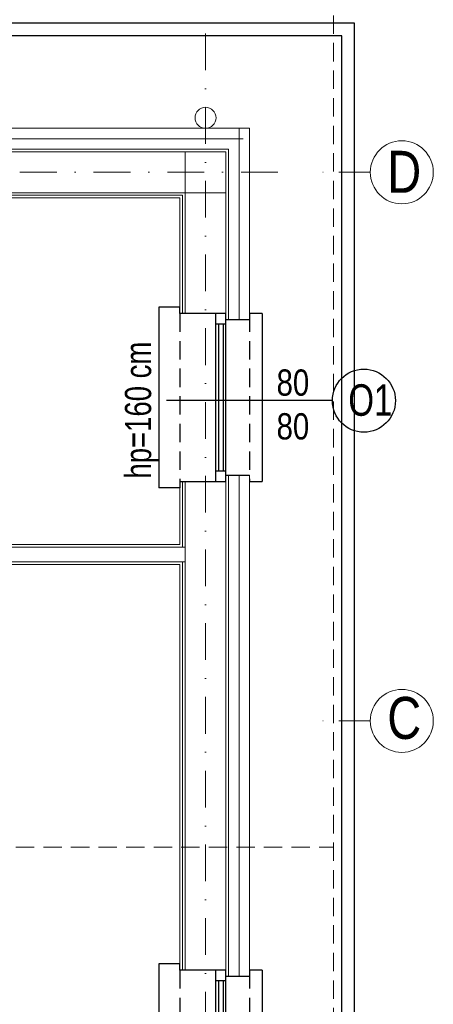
# Model space of a CAD drawing. Header units: inches. Extents: x 67073 to 287261, y -76160 to 48412.
# Tile 37 of 117: x 82163 to 82360, y -41623 to -41154. Entities that reach past the tile are written whole.
import ezdxf

# ---------------------------------------------------------------- set-up
doc = ezdxf.new("R2010")
doc.units = ezdxf.units.IN
doc.header["$MEASUREMENT"] = 0
doc.linetypes.add('DASHDOT', pattern=[1, 0.5, -0.25, 0, -0.25])
doc.linetypes.add('HIDDEN', pattern=[0.375, 0.25, -0.125])
for name, color, linetype, lineweight in [('p-- ocieplenie-w.zew', 77, 'Continuous', 0), ('p--dach', 2, 'Continuous', 30), ('p--dach-rura spustowa', 2, 'Continuous', 0), ('p--osie konstr', 1, 'DASHDOT', 15), ('p--osie konstr.-NR', 1, 'DASHDOT', 15), ('p--płyta GK', 2, 'Continuous', 0), ('p--ściana GK', 62, 'Continuous', 0), ('p--ściana szkielet', 3, 'Continuous', 0)]:
    doc.layers.add(name, color=color, linetype=linetype, lineweight=lineweight)
for name, color, linetype in [('p--obrzeże bet.', 252, 'Continuous'), ('p--okna', 251, 'Continuous'), ('p--opis okna', 181, 'Continuous')]:
    doc.layers.add(name, color=color, linetype=linetype)
doc.styles.add('1-50', font='arial.ttf', dxfattribs={"width": 0.75, "height": 12.5})
doc.styles.get("Standard").update_dxf_attribs({"font": 'ARIAL.TTF', "width": 0.75})
doc.linetypes.add('BATTING', pattern='A,0.0001,-0.1,[134,ltypeshp.shx,S=0.1,R=0,X=-0.1,Y=0],-0.2,[134,ltypeshp.shx,S=0.1,R=180,X=0.1,Y=0],-0.1', length=0.4001)

# ---------------------------------------------------------------- blocks, each defined once
blk = doc.blocks.new('okno-150-33.15')
at = {"linetype": 'Continuous', "ltscale": 35}
for p, q in [((-3, 10), (153, 10)), ((0, -39.15), (150, -39.15))]:
    blk.add_line(p, q, dxfattribs=at)
for p, q in [((-3, 0), (-3, 10)), ((153, 0), (153, 10)), ((0, 0), (-3, 0)), ((0, -21.95), (0, 0)), ((150, 0), (150, -21.95)), ((150, 0), (153, 0)), ((0, -21.95), (0, -16.95)), ((0, -16.95), (5, -16.95)), ((5, -16.95), (145, -16.95)), ((5, -16.95), (5, -21.95)), ((5, -18.45), (72.5, -18.45)), ((72.5, -21.95), (72.5, -16.95)), ((77.5, -16.95), (77.5, -21.95)), ((77.5, -18.45), (145, -18.45)), ((145, -21.95), (145, -16.95)), ((145, -16.95), (150, -16.95)), ((150, -16.95), (150, -21.95)), ((5, -21.95), (0, -21.95)), ((3, -33.15), (3, -21.95)), ((5, -20.61), (72.5, -20.61)), ((145, -21.95), (5, -21.95)), ((77.5, -20.61), (145, -20.61)), ((150, -21.95), (145, -21.95)), ((147, -21.95), (147, -33.15)), ((0, -39.15), (0, -33.15)), ((150, -33.15), (150, -39.15))]:
    blk.add_line(p, q)
at = {"linetype": 'HIDDEN', "ltscale": 35}
for p, q in [((0, 0), (150, 0)), ((0, -33.15), (150, -33.15))]:
    blk.add_line(p, q, dxfattribs=at)
blk = doc.blocks.new('okno-80-33.15')
at = {"linetype": 'Continuous', "ltscale": 35}
for p, q in [((-3, 10), (83, 10)), ((0, -39.15), (80, -39.15))]:
    blk.add_line(p, q, dxfattribs=at)
for p, q in [((-3, 0), (-3, 10)), ((83, 0), (83, 10)), ((0, 0), (-3, 0)), ((0, -21.95), (0, 0)), ((80, 0), (80, -21.95)), ((80, 0), (83, 0)), ((0, -21.95), (0, -16.95)), ((0, -16.95), (5, -16.95)), ((5, -16.95), (75, -16.95)), ((5, -16.95), (5, -21.95)), ((5, -18.45), (75, -18.45)), ((75, -21.95), (75, -16.95)), ((75, -16.95), (80, -16.95)), ((80, -16.95), (80, -21.95)), ((5, -21.95), (0, -21.95)), ((3, -33.15), (3, -21.95)), ((5, -20.61), (75, -20.61)), ((75, -21.95), (5, -21.95)), ((80, -21.95), (75, -21.95)), ((77, -21.95), (77, -33.15)), ((0, -39.15), (0, -33.15)), ((80, -33.15), (80, -39.15))]:
    blk.add_line(p, q)
at = {"linetype": 'HIDDEN', "ltscale": 35}
for p, q in [((0, 0), (80, 0)), ((0, -33.15), (80, -33.15))]:
    blk.add_line(p, q, dxfattribs=at)

msp = doc.modelspace()

# ---------------------------------------------------------------- linework, layer by layer
at = {"layer": 'p-- ocieplenie-w.zew', "color": 0, "linetype": 'BATTING', "ltscale": 2}
for p, q in [((82267.609, -41296.946), (82267.609, -41205.796)), ((81781.959, -41210.796), (82269.609, -41210.796)), ((82267.609, -41609.546), (82267.609, -41370.946))]:
    msp.add_line(p, q, dxfattribs=at)
at = {"layer": 'p--dach', "color": 0, "linetype": 'HIDDEN', "lineweight": 20, "ltscale": 35}
msp.add_line((81032.609, -41547.996), (82312.609, -41547.996), dxfattribs=at)
msp.add_lwpolyline([(81032.609, -41125.796), (82312.609, -41125.796), (82312.609, -41970.196), (81032.609, -41970.196)], close=True, dxfattribs=at)
at = {"layer": 'p--dach-rura spustowa', "color": 0, "linetype": 'Continuous', "lineweight": 0, "ltscale": 75}
msp.add_circle((82251.659, -41200.796), 5, dxfattribs=at)
at = {"layer": 'p--obrzeże bet.', "color": 0, "linetype": 'Continuous', "ltscale": 35}
for points in [[(81869.209, -41940.196), (82322.609, -41940.196), (82322.609, -41155.796), (81022.609, -41155.796), (81022.609, -41946.196), (81476.009, -41946.196)], [(81863.209, -41934.196), (82316.609, -41934.196), (82316.609, -41161.796), (81028.609, -41161.796), (81028.609, -41940.196), (81482.009, -41940.196)]]:
    msp.add_lwpolyline(points, dxfattribs=at)
at = {"layer": 'p--opis okna', "color": 0}
msp.add_line((82312.089, -41335.446), (82233.128, -41335.446), dxfattribs=at)
msp.add_circle((82327.089, -41335.446), 15, dxfattribs=at)
at = {"layer": 'p--osie konstr', "color": 0, "linetype": 'DASHDOT', "ltscale": 35}
for p, q in [((82251.659, -41915.196), (82251.659, -41155.796)), ((81040.094, -41226.741), (82290.409, -41226.741))]:
    msp.add_line(p, q, dxfattribs=at)
at = {"layer": 'p--osie konstr.-NR', "color": 0, "linetype": 'DASHDOT', "ltscale": 30}
for p, q in [((82330.123, -41226.746), (82305.123, -41226.746)), ((82330.123, -41487.896), (82305.123, -41487.896))]:
    msp.add_line(p, q, dxfattribs=at)
at = {"layer": 'p--osie konstr.-NR', "color": 0, "linetype": 'Continuous', "ltscale": 35}
for centre in [(82345.123, -41226.746), (82345.123, -41487.896)]:
    msp.add_circle(centre, 15, dxfattribs=at)
at = {"layer": 'p--płyta GK', "color": 0, "ltscale": 35}
for p, q in [((81895.109, -41237.696), (82240.709, -41237.696)), ((81896.359, -41238.946), (82239.459, -41238.946)), ((82239.459, -41293.946), (82239.459, -41238.946)), ((82240.709, -41293.946), (82240.709, -41237.696)), ((82239.459, -41403.946), (82239.459, -41373.946)), ((82240.709, -41405.196), (82240.709, -41373.946)), ((82239.459, -41606.546), (82239.459, -41413.446)), ((82240.709, -41606.546), (82240.709, -41412.196))]:
    msp.add_line(p, q, dxfattribs=at)
at = {"layer": 'p--ściana GK', "color": 0, "ltscale": 35}
for p, q in [((82239.459, -41403.946), (81996.359, -41403.946)), ((82241.909, -41405.196), (81996.359, -41405.196)), ((82241.909, -41412.196), (81996.359, -41412.196)), ((82239.459, -41413.446), (81996.359, -41413.446))]:
    msp.add_line(p, q, dxfattribs=at)
at = {"layer": 'p--ściana szkielet', "color": 0, "ltscale": 2}
for p, q in [((81781.959, -41205.796), (82272.609, -41205.796)), ((82272.609, -41296.946), (82272.609, -41205.796)), ((81781.959, -41215.796), (82262.609, -41215.796)), ((81784.959, -41216.996), (82261.409, -41216.996)), ((82241.909, -41293.946), (82241.909, -41216.996)), ((82241.909, -41293.946), (82241.909, -41216.996)), ((82261.409, -41296.946), (82261.409, -41216.996)), ((82262.609, -41296.946), (82262.609, -41215.796)), ((81784.959, -41236.496), (82261.409, -41236.496)), ((82261.409, -41609.546), (82261.409, -41370.946)), ((82262.609, -41609.546), (82262.609, -41370.946)), ((82272.609, -41609.546), (82272.609, -41370.946)), ((82241.909, -41606.546), (82241.909, -41373.946)), ((82241.909, -41606.546), (82241.909, -41373.946))]:
    msp.add_line(p, q, dxfattribs=at)
at = {"layer": 'p--ściana szkielet', "color": 0, "ltscale": 35}
for points in [[(82272.609, -41296.946), (82261.409, -41296.946), (82261.409, -41293.946), (82239.459, -41293.946)], [(82272.609, -41370.946), (82261.409, -41370.946), (82261.409, -41373.946), (82239.459, -41373.946)], [(82272.609, -41609.546), (82261.409, -41609.546), (82261.409, -41606.546), (82239.459, -41606.546)]]:
    msp.add_lwpolyline(points, dxfattribs=at)

# ---------------------------------------------------------------- block references
at = {"layer": 'p--okna', "color": 0, "linetype": 'Continuous', "xscale": -1, "rotation": 89.99999999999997}
for name, p in [('okno-80-33.15', (82239.459, -41293.946)), ('okno-150-33.15', (82239.459, -41606.546))]:
    msp.add_blockref(name, p, dxfattribs=at)

# ---------------------------------------------------------------- texts
at = {"layer": 'p--opis okna', "color": 0, "insert": (82229.552, -41372.529), "char_height": 12.5, "width": 128.63421, "attachment_point": 7, "rotation": 90, "style": '1-50'}
msp.add_mtext('hp=160 cm', dxfattribs=at)
at = {"layer": 'p--opis okna', "color": 0, "style": '1-50'}
for s, insert, char_height, width, attachment_point in [('{\\W0.8;80\\P80}', (82285.502, -41320.583), 12.5, 45.287, 1), ('O1', (82319.656, -41342.863), 15, 74.01038, 7)]:
    msp.add_mtext(s, dxfattribs=dict(at, insert=insert, char_height=char_height, width=width, attachment_point=attachment_point))
at = {"layer": 'p--osie konstr.-NR', "color": 0, "linetype": 'Continuous', "ltscale": 35, "char_height": 20, "width": 63.5564, "attachment_point": 1}
for s, insert in [('{\\W0.8;D}', (82338.208, -41216.512)), ('{\\W0.8;C}', (82338.208, -41476.482))]:
    msp.add_mtext(s, dxfattribs=dict(at, insert=insert))

doc.saveas('drawing.dxf')
